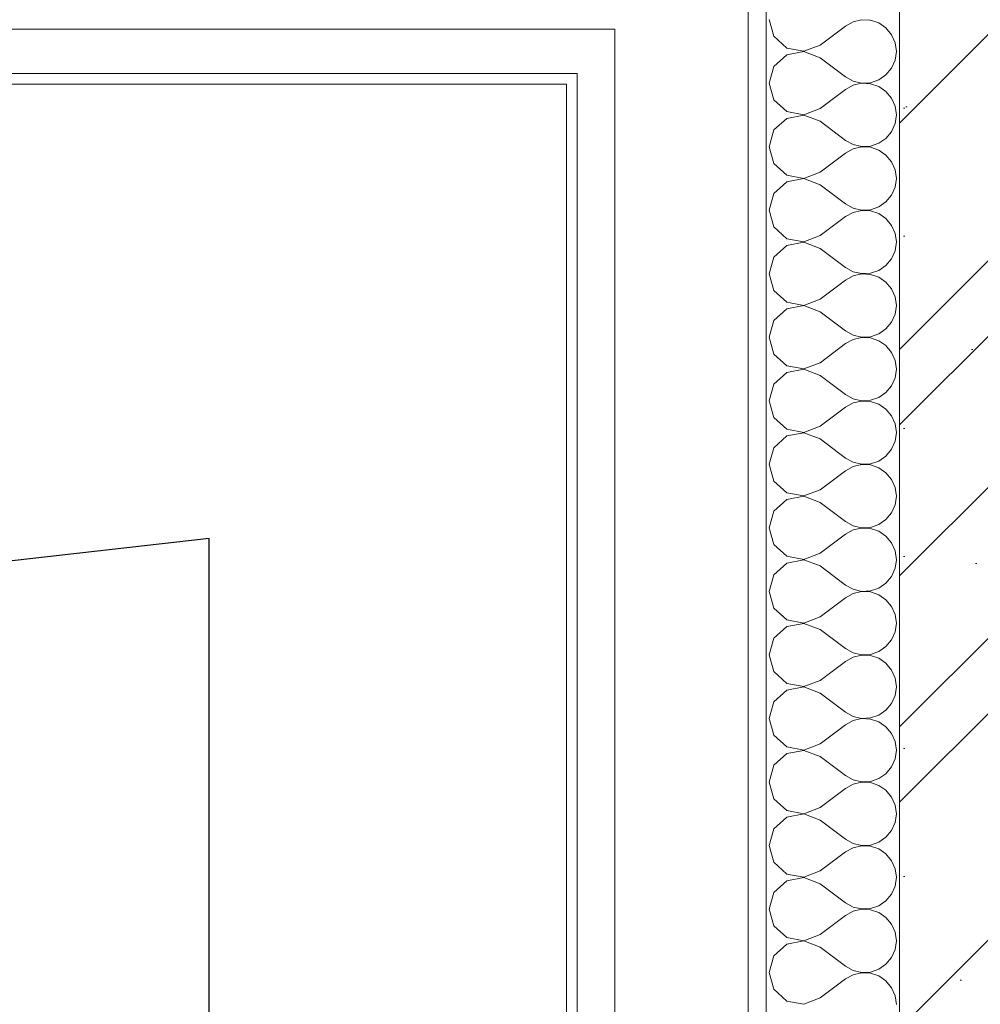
# Model space of a CAD drawing. Header units: millimetres. Extents: x -7244646 to -5701154, y 5723682 to 6071635.
# Tile 24 of 256: x -6398353 to -6397273, y 5744155 to 5745262. Entities that reach past the tile are written whole.
import ezdxf

# ---------------------------------------------------------------- set-up
doc = ezdxf.new("R2010")
doc.units = ezdxf.units.MM
doc.header["$MEASUREMENT"] = 0
doc.set_wipeout_variables(frame=1)
doc.linetypes.add('Wipeout_Contour', pattern=[1000, 0, -1000])
for name, color, linetype, lineweight in [('0_Ном._пера__120', 7, 'Continuous', 0), ('АР-Стены_внутренние_пилоны.АР_Ном._пера__1', 7, 'Continuous', 0), ('АР-Стены_внутренние_пилоны.АР_Ном._пера__120', 7, 'Continuous', 0), ('АР-Стены_Перегородки_межквартирные_200.АР_Ном._пера__1', 7, 'Continuous', 0), ('АР-Стены_Перегородки_межквартирные_200.АР_Ном._пера__120', 7, 'Continuous', 0), ('АР-Чертеж-Размеры.АР_Ном._пера__1', 7, 'Continuous', 0), ('АР-Чертеж-Размеры.АР_Ном._пера__120', 7, 'Continuous', 0), ('АР-Чертеж-Размеры.АР_Ном._пера__141', 7, 'Continuous', 5)]:
    doc.layers.add(name, color=color, linetype=linetype, lineweight=lineweight)
for name, color, linetype in [('АР-Стены_внешние_.АР', 7, 'Continuous'), ('АР-Стены_Перегородки_межквартирные_200.АР', 7, 'Continuous'), ('АР-Чертеж-Размеры.АР', 7, 'Continuous')]:
    doc.layers.add(name, color=color, linetype=linetype)
doc.styles.add('РЎР“Р•РќР•Р\xa0Р\x98Р\xa0_РЎРўР\x98Р›Р¬_2', font='arial.ttf')
doc.dimstyles.new('СГЕНЕРИР_СТИЛЬ__1', dxfattribs={"dimtxt": 500, "dimasz": 237.5, "dimexe": 0.18, "dimexo": 43263.067461, "dimgap": 0, "dimtad": 1, "dimlfac": 0.001, "dimzin": 0, "dimdsep": 46, "dimtxsty": 'РЎР“Р•РќР•Р\xa0Р\x98Р\xa0_РЎРўР\x98Р›Р¬_2', "dimblk": 'ARROWHEAD_6', "dimblk1": 'ARROWHEAD_6', "dimblk2": 'ARROWHEAD_6', "dimcen": 0.09, "dimclrd": 7, "dimclre": 7, "dimclrt": 7, "dimadec": 0, "dimazin": 0, "dimtfac": 1, "dimtdec": 4, "dimtmove": 2, "dimatfit": 3, "dimfxl": 1, "dimtolj": 1, "dimtzin": 0, "dimarcsym": 0})
doc.dimstyles.new('СГЕНЕРИР_СТИЛЬ__11', dxfattribs={"dimtxt": 0.18, "dimasz": 152, "dimexe": 0.18, "dimexo": 0.0625, "dimgap": 0, "dimtad": 0, "dimtih": 1, "dimtoh": 1, "dimdec": 4, "dimzin": 0, "dimdsep": 46, "dimcen": 0.09, "dimadec": 0, "dimazin": 0, "dimtfac": 1, "dimtdec": 4, "dimtmove": 0, "dimatfit": 3, "dimldrblk": 'ARROWHEAD_14', "dimfxl": 1, "dimtolj": 1, "dimtzin": 0, "dimarcsym": 0})
doc.dimstyles.new('СГЕНЕРИР_СТИЛЬ__3', dxfattribs={"dimtxt": 300, "dimasz": 237.5, "dimexe": 0.18, "dimexo": 0.0625, "dimgap": 0, "dimtad": 1, "dimlfac": 0.001, "dimzin": 0, "dimdsep": 46, "dimtxsty": 'РЎР“Р•РќР•Р\xa0Р\x98Р\xa0_РЎРўР\x98Р›Р¬_2', "dimblk": 'ARROWHEAD_6', "dimblk1": 'ARROWHEAD_6', "dimblk2": 'ARROWHEAD_6', "dimcen": 0.09, "dimse1": 1, "dimse2": 1, "dimclrd": 7, "dimclre": 7, "dimclrt": 7, "dimadec": 0, "dimazin": 0, "dimtfac": 1, "dimtdec": 4, "dimtmove": 0, "dimatfit": 3, "dimfxl": 1, "dimtolj": 1, "dimtzin": 0, "dimarcsym": 0})

# ---------------------------------------------------------------- blocks, each defined once
blk = doc.blocks.new('*X24', base_point=(-7387333.1, 5739809.2))
at = {"layer": 'АР-Стены_Перегородки_межквартирные_200.АР_Ном._пера__1', "color": 7, "linetype": 'Continuous', "lineweight": 0}
for p, q in [((-6397510.4, 5745262.6), (-6397505.1, 5745243.8)), ((-6397416.1, 5745260.2), (-6397424.7, 5745255.4)), ((-6397406.5, 5745262.4), (-6397416.1, 5745260.2)), ((-6397396.6, 5745261.9), (-6397406.5, 5745262.4)), ((-6397387.3, 5745258.8), (-6397396.6, 5745261.9)), ((-6397379.2, 5745253.2), (-6397387.3, 5745258.8)), ((-6397453.3, 5745234), (-6397424.7, 5745255.4)), ((-6397372.9, 5745245.6), (-6397379.2, 5745253.2)), ((-6397368.9, 5745236.6), (-6397372.9, 5745245.6)), ((-6397505.1, 5745243.8), (-6397490.7, 5745230.6)), ((-6397471.5, 5745227), (-6397453.3, 5745234)), ((-6397367.5, 5745226.8), (-6397368.9, 5745236.6)), ((-6397490.7, 5745223.1), (-6397505.1, 5745209.9)), ((-6397490.7, 5745230.6), (-6397471.5, 5745227)), ((-6397471.5, 5745226.7), (-6397490.7, 5745223.1)), ((-6397453.3, 5745219.7), (-6397471.5, 5745226.7)), ((-6397368.9, 5745217.1), (-6397367.5, 5745226.8)), ((-6397453.3, 5745219.7), (-6397424.7, 5745198.3)), ((-6397372.9, 5745208.1), (-6397368.9, 5745217.1)), ((-6397505.1, 5745209.9), (-6397510.4, 5745191.1)), ((-6397379.2, 5745200.5), (-6397372.9, 5745208.1)), ((-6397510.4, 5745191.1), (-6397505.1, 5745172.4)), ((-6397424.7, 5745198.3), (-6397416.1, 5745193.5)), ((-6397416.1, 5745193.5), (-6397406.5, 5745191.3)), ((-6397406.5, 5745191), (-6397416.1, 5745188.8)), ((-6397406.5, 5745191.3), (-6397396.6, 5745191.7)), ((-6397396.6, 5745190.5), (-6397406.5, 5745191)), ((-6397396.6, 5745191.7), (-6397387.3, 5745194.9)), ((-6397387.3, 5745187.4), (-6397396.6, 5745190.5)), ((-6397387.3, 5745194.9), (-6397379.2, 5745200.5)), ((-6397453.3, 5745162.6), (-6397424.7, 5745184)), ((-6397416.1, 5745188.8), (-6397424.7, 5745184)), ((-6397379.2, 5745181.8), (-6397387.3, 5745187.4)), ((-6397372.9, 5745174.2), (-6397379.2, 5745181.8)), ((-6397505.1, 5745172.4), (-6397490.7, 5745159.2)), ((-6397368.9, 5745165.2), (-6397372.9, 5745174.2)), ((-6397490.7, 5745159.2), (-6397471.5, 5745155.6)), ((-6397471.5, 5745155.6), (-6397453.3, 5745162.6)), ((-6397367.5, 5745155.4), (-6397368.9, 5745165.2)), ((-6397490.7, 5745151.6), (-6397505.1, 5745138.5)), ((-6397471.5, 5745155.3), (-6397490.7, 5745151.6)), ((-6397453.3, 5745148.3), (-6397471.5, 5745155.3)), ((-6397453.3, 5745148.3), (-6397424.7, 5745126.8)), ((-6397372.9, 5745136.6), (-6397368.9, 5745145.7)), ((-6397368.9, 5745145.7), (-6397367.5, 5745155.4)), ((-6397505.1, 5745138.5), (-6397510.4, 5745119.7)), ((-6397379.2, 5745129.1), (-6397372.9, 5745136.6)), ((-6397424.7, 5745126.8), (-6397416.1, 5745122.1)), ((-6397396.6, 5745120.3), (-6397387.3, 5745123.5)), ((-6397387.3, 5745123.5), (-6397379.2, 5745129.1)), ((-6397510.4, 5745119.7), (-6397505.1, 5745100.9)), ((-6397453.3, 5745091.1), (-6397424.7, 5745112.6)), ((-6397416.1, 5745117.3), (-6397424.7, 5745112.6)), ((-6397416.1, 5745122.1), (-6397406.5, 5745119.8)), ((-6397406.5, 5745119.6), (-6397416.1, 5745117.3)), ((-6397406.5, 5745119.8), (-6397396.6, 5745120.3)), ((-6397396.6, 5745119.1), (-6397406.5, 5745119.6)), ((-6397387.3, 5745115.9), (-6397396.6, 5745119.1)), ((-6397379.2, 5745110.3), (-6397387.3, 5745115.9)), ((-6397372.9, 5745102.8), (-6397379.2, 5745110.3)), ((-6397368.9, 5745093.7), (-6397372.9, 5745102.8)), ((-6397505.1, 5745100.9), (-6397490.7, 5745087.8)), ((-6397471.5, 5745084.1), (-6397453.3, 5745091.1)), ((-6397367.5, 5745084), (-6397368.9, 5745093.7)), ((-6397490.7, 5745080.2), (-6397505.1, 5745067)), ((-6397490.7, 5745087.8), (-6397471.5, 5745084.1)), ((-6397471.5, 5745083.8), (-6397490.7, 5745080.2)), ((-6397453.3, 5745076.8), (-6397471.5, 5745083.8)), ((-6397368.9, 5745074.2), (-6397367.5, 5745084)), ((-6397453.3, 5745076.8), (-6397424.7, 5745055.4)), ((-6397372.9, 5745065.2), (-6397368.9, 5745074.2)), ((-6397505.1, 5745067), (-6397510.4, 5745048.3)), ((-6397387.3, 5745052), (-6397379.2, 5745057.6)), ((-6397379.2, 5745057.6), (-6397372.9, 5745065.2)), ((-6397510.4, 5745048.3), (-6397505.1, 5745029.5)), ((-6397424.7, 5745055.4), (-6397416.1, 5745050.6)), ((-6397416.1, 5745045.9), (-6397424.7, 5745041.1)), ((-6397416.1, 5745050.6), (-6397406.5, 5745048.4)), ((-6397406.5, 5745048.1), (-6397416.1, 5745045.9)), ((-6397406.5, 5745048.4), (-6397396.6, 5745048.9)), ((-6397396.6, 5745047.6), (-6397406.5, 5745048.1)), ((-6397396.6, 5745048.9), (-6397387.3, 5745052)), ((-6397387.3, 5745044.5), (-6397396.6, 5745047.6)), ((-6397453.3, 5745019.7), (-6397424.7, 5745041.1)), ((-6397379.2, 5745038.9), (-6397387.3, 5745044.5)), ((-6397372.9, 5745031.3), (-6397379.2, 5745038.9)), ((-6397505.1, 5745029.5), (-6397490.7, 5745016.3)), ((-6397368.9, 5745022.3), (-6397372.9, 5745031.3)), ((-6397490.7, 5745016.3), (-6397471.5, 5745012.7)), ((-6397471.5, 5745012.7), (-6397453.3, 5745019.7)), ((-6397367.5, 5745012.6), (-6397368.9, 5745022.3)), ((-6397368.9, 5745002.8), (-6397367.5, 5745012.6)), ((-6397490.7, 5745008.8), (-6397505.1, 5744995.6)), ((-6397471.5, 5745012.4), (-6397490.7, 5745008.8)), ((-6397453.3, 5745005.4), (-6397471.5, 5745012.4)), ((-6397453.3, 5745005.4), (-6397424.7, 5744984)), ((-6397372.9, 5744993.8), (-6397368.9, 5745002.8)), ((-6397505.1, 5744995.6), (-6397510.4, 5744976.8)), ((-6397379.2, 5744986.2), (-6397372.9, 5744993.8)), ((-6397424.7, 5744984), (-6397416.1, 5744979.2)), ((-6397396.6, 5744977.5), (-6397387.3, 5744980.6)), ((-6397387.3, 5744980.6), (-6397379.2, 5744986.2)), ((-6397510.4, 5744976.8), (-6397505.1, 5744958.1)), ((-6397453.3, 5744948.3), (-6397424.7, 5744969.7)), ((-6397416.1, 5744974.5), (-6397424.7, 5744969.7)), ((-6397416.1, 5744979.2), (-6397406.5, 5744977)), ((-6397406.5, 5744976.7), (-6397416.1, 5744974.5)), ((-6397406.5, 5744977), (-6397396.6, 5744977.5)), ((-6397396.6, 5744976.2), (-6397406.5, 5744976.7)), ((-6397387.3, 5744973.1), (-6397396.6, 5744976.2)), ((-6397379.2, 5744967.5), (-6397387.3, 5744973.1)), ((-6397505.1, 5744958.1), (-6397490.7, 5744944.9)), ((-6397372.9, 5744959.9), (-6397379.2, 5744967.5)), ((-6397368.9, 5744950.9), (-6397372.9, 5744959.9)), ((-6397471.5, 5744941.3), (-6397453.3, 5744948.3)), ((-6397367.5, 5744941.1), (-6397368.9, 5744950.9)), ((-6397490.7, 5744937.4), (-6397505.1, 5744924.2)), ((-6397490.7, 5744944.9), (-6397471.5, 5744941.3)), ((-6397471.5, 5744941), (-6397490.7, 5744937.4)), ((-6397453.3, 5744934), (-6397471.5, 5744941)), ((-6397368.9, 5744931.4), (-6397367.5, 5744941.1)), ((-6397505.1, 5744924.2), (-6397510.4, 5744905.4)), ((-6397453.3, 5744934), (-6397424.7, 5744912.6)), ((-6397372.9, 5744922.4), (-6397368.9, 5744931.4)), ((-6397387.3, 5744909.2), (-6397379.2, 5744914.8)), ((-6397379.2, 5744914.8), (-6397372.9, 5744922.4)), ((-6397510.4, 5744905.4), (-6397505.1, 5744886.6)), ((-6397424.7, 5744912.6), (-6397416.1, 5744907.8)), ((-6397416.1, 5744903), (-6397424.7, 5744898.3)), ((-6397416.1, 5744907.8), (-6397406.5, 5744905.6)), ((-6397406.5, 5744905.3), (-6397416.1, 5744903)), ((-6397406.5, 5744905.6), (-6397396.6, 5744906)), ((-6397396.6, 5744904.8), (-6397406.5, 5744905.3)), ((-6397396.6, 5744906), (-6397387.3, 5744909.2)), ((-6397387.3, 5744901.6), (-6397396.6, 5744904.8)), ((-6397453.3, 5744876.8), (-6397424.7, 5744898.3)), ((-6397379.2, 5744896.1), (-6397387.3, 5744901.6)), ((-6397372.9, 5744888.5), (-6397379.2, 5744896.1)), ((-6397505.1, 5744886.6), (-6397490.7, 5744873.5)), ((-6397368.9, 5744879.5), (-6397372.9, 5744888.5)), ((-6397490.7, 5744873.5), (-6397471.5, 5744869.8)), ((-6397471.5, 5744869.6), (-6397490.7, 5744865.9)), ((-6397471.5, 5744869.8), (-6397453.3, 5744876.8)), ((-6397453.3, 5744862.6), (-6397471.5, 5744869.6)), ((-6397367.5, 5744869.7), (-6397368.9, 5744879.5)), ((-6397368.9, 5744859.9), (-6397367.5, 5744869.7)), ((-6397490.7, 5744865.9), (-6397505.1, 5744852.8)), ((-6397453.3, 5744862.6), (-6397424.7, 5744841.1)), ((-6397372.9, 5744850.9), (-6397368.9, 5744859.9)), ((-6397505.1, 5744852.8), (-6397510.4, 5744834)), ((-6397379.2, 5744843.3), (-6397372.9, 5744850.9)), ((-6397424.7, 5744841.1), (-6397416.1, 5744836.4)), ((-6397416.1, 5744836.4), (-6397406.5, 5744834.1)), ((-6397396.6, 5744834.6), (-6397387.3, 5744837.8)), ((-6397387.3, 5744837.8), (-6397379.2, 5744843.3)), ((-6397510.4, 5744834), (-6397505.1, 5744815.2)), ((-6397453.3, 5744805.4), (-6397424.7, 5744826.8)), ((-6397416.1, 5744831.6), (-6397424.7, 5744826.8)), ((-6397406.5, 5744833.8), (-6397416.1, 5744831.6)), ((-6397406.5, 5744834.1), (-6397396.6, 5744834.6)), ((-6397396.6, 5744833.4), (-6397406.5, 5744833.8)), ((-6397387.3, 5744830.2), (-6397396.6, 5744833.4)), ((-6397379.2, 5744824.6), (-6397387.3, 5744830.2)), ((-6397372.9, 5744817), (-6397379.2, 5744824.6)), ((-6397505.1, 5744815.2), (-6397490.7, 5744802)), ((-6397368.9, 5744808), (-6397372.9, 5744817)), ((-6397471.5, 5744798.4), (-6397453.3, 5744805.4)), ((-6397367.5, 5744798.3), (-6397368.9, 5744808)), ((-6397490.7, 5744794.5), (-6397505.1, 5744781.3)), ((-6397490.7, 5744802), (-6397471.5, 5744798.4)), ((-6397471.5, 5744798.1), (-6397490.7, 5744794.5)), ((-6397453.3, 5744791.1), (-6397471.5, 5744798.1)), ((-6397453.3, 5744791.1), (-6397424.7, 5744769.7)), ((-6397368.9, 5744788.5), (-6397367.5, 5744798.3)), ((-6397505.1, 5744781.3), (-6397510.4, 5744762.6)), ((-6397372.9, 5744779.5), (-6397368.9, 5744788.5)), ((-6397424.7, 5744769.7), (-6397416.1, 5744764.9)), ((-6397387.3, 5744766.3), (-6397379.2, 5744771.9)), ((-6397379.2, 5744771.9), (-6397372.9, 5744779.5)), ((-6397510.4, 5744762.6), (-6397505.1, 5744743.8)), ((-6397416.1, 5744760.2), (-6397424.7, 5744755.4)), ((-6397416.1, 5744764.9), (-6397406.5, 5744762.7)), ((-6397406.5, 5744762.4), (-6397416.1, 5744760.2)), ((-6397406.5, 5744762.7), (-6397396.6, 5744763.2)), ((-6397396.6, 5744761.9), (-6397406.5, 5744762.4)), ((-6397396.6, 5744763.2), (-6397387.3, 5744766.3)), ((-6397387.3, 5744758.8), (-6397396.6, 5744761.9)), ((-6397379.2, 5744753.2), (-6397387.3, 5744758.8)), ((-6397453.3, 5744734), (-6397424.7, 5744755.4)), ((-6397372.9, 5744745.6), (-6397379.2, 5744753.2)), ((-6397505.1, 5744743.8), (-6397490.7, 5744730.6)), ((-6397368.9, 5744736.6), (-6397372.9, 5744745.6)), ((-6397367.5, 5744726.8), (-6397368.9, 5744736.6)), ((-6397490.7, 5744730.6), (-6397471.5, 5744727)), ((-6397471.5, 5744726.7), (-6397490.7, 5744723.1)), ((-6397471.5, 5744727), (-6397453.3, 5744734)), ((-6397453.3, 5744719.7), (-6397471.5, 5744726.7)), ((-6397368.9, 5744717.1), (-6397367.5, 5744726.8)), ((-6397490.7, 5744723.1), (-6397505.1, 5744709.9)), ((-6397453.3, 5744719.7), (-6397424.7, 5744698.3)), ((-6397372.9, 5744708.1), (-6397368.9, 5744717.1)), ((-6397505.1, 5744709.9), (-6397510.4, 5744691.1)), ((-6397379.2, 5744700.5), (-6397372.9, 5744708.1)), ((-6397424.7, 5744698.3), (-6397416.1, 5744693.5)), ((-6397416.1, 5744693.5), (-6397406.5, 5744691.3)), ((-6397406.5, 5744691.3), (-6397396.6, 5744691.7)), ((-6397396.6, 5744691.7), (-6397387.3, 5744694.9)), ((-6397387.3, 5744694.9), (-6397379.2, 5744700.5)), ((-6397510.4, 5744691.1), (-6397505.1, 5744672.4)), ((-6397453.3, 5744662.6), (-6397424.7, 5744684)), ((-6397416.1, 5744688.8), (-6397424.7, 5744684)), ((-6397406.5, 5744691), (-6397416.1, 5744688.8)), ((-6397396.6, 5744690.5), (-6397406.5, 5744691)), ((-6397387.3, 5744687.4), (-6397396.6, 5744690.5)), ((-6397379.2, 5744681.8), (-6397387.3, 5744687.4)), ((-6397372.9, 5744674.2), (-6397379.2, 5744681.8)), ((-6397505.1, 5744672.4), (-6397490.7, 5744659.2)), ((-6397368.9, 5744665.2), (-6397372.9, 5744674.2)), ((-6397490.7, 5744659.2), (-6397471.5, 5744655.6)), ((-6397471.5, 5744655.6), (-6397453.3, 5744662.6)), ((-6397367.5, 5744655.4), (-6397368.9, 5744665.2)), ((-6397490.7, 5744651.6), (-6397505.1, 5744638.5)), ((-6397471.5, 5744655.3), (-6397490.7, 5744651.6)), ((-6397453.3, 5744648.3), (-6397471.5, 5744655.3)), ((-6397453.3, 5744648.3), (-6397424.7, 5744626.8)), ((-6397368.9, 5744645.7), (-6397367.5, 5744655.4)), ((-6397505.1, 5744638.5), (-6397510.4, 5744619.7)), ((-6397379.2, 5744629.1), (-6397372.9, 5744636.6)), ((-6397372.9, 5744636.6), (-6397368.9, 5744645.7)), ((-6397424.7, 5744626.8), (-6397416.1, 5744622.1)), ((-6397387.3, 5744623.5), (-6397379.2, 5744629.1)), ((-6397510.4, 5744619.7), (-6397505.1, 5744600.9)), ((-6397416.1, 5744617.3), (-6397424.7, 5744612.6)), ((-6397416.1, 5744622.1), (-6397406.5, 5744619.8)), ((-6397406.5, 5744619.6), (-6397416.1, 5744617.3)), ((-6397406.5, 5744619.8), (-6397396.6, 5744620.3)), ((-6397396.6, 5744619.1), (-6397406.5, 5744619.6)), ((-6397396.6, 5744620.3), (-6397387.3, 5744623.5)), ((-6397387.3, 5744615.9), (-6397396.6, 5744619.1)), ((-6397379.2, 5744610.3), (-6397387.3, 5744615.9)), ((-6397453.3, 5744591.1), (-6397424.7, 5744612.6)), ((-6397372.9, 5744602.8), (-6397379.2, 5744610.3)), ((-6397505.1, 5744600.9), (-6397490.7, 5744587.8)), ((-6397368.9, 5744593.7), (-6397372.9, 5744602.8)), ((-6397367.5, 5744584), (-6397368.9, 5744593.7)), ((-6397490.7, 5744587.8), (-6397471.5, 5744584.1)), ((-6397471.5, 5744583.8), (-6397490.7, 5744580.2)), ((-6397471.5, 5744584.1), (-6397453.3, 5744591.1)), ((-6397453.3, 5744576.8), (-6397471.5, 5744583.8)), ((-6397368.9, 5744574.2), (-6397367.5, 5744584)), ((-6397490.7, 5744580.2), (-6397505.1, 5744567)), ((-6397453.3, 5744576.8), (-6397424.7, 5744555.4)), ((-6397372.9, 5744565.2), (-6397368.9, 5744574.2)), ((-6397505.1, 5744567), (-6397510.4, 5744548.3)), ((-6397379.2, 5744557.6), (-6397372.9, 5744565.2)), ((-6397510.4, 5744548.3), (-6397505.1, 5744529.5)), ((-6397424.7, 5744555.4), (-6397416.1, 5744550.6)), ((-6397416.1, 5744550.6), (-6397406.5, 5744548.4)), ((-6397406.5, 5744548.1), (-6397416.1, 5744545.9)), ((-6397406.5, 5744548.4), (-6397396.6, 5744548.9)), ((-6397396.6, 5744547.6), (-6397406.5, 5744548.1)), ((-6397396.6, 5744548.9), (-6397387.3, 5744552)), ((-6397387.3, 5744544.5), (-6397396.6, 5744547.6)), ((-6397387.3, 5744552), (-6397379.2, 5744557.6)), ((-6397453.3, 5744519.7), (-6397424.7, 5744541.1)), ((-6397416.1, 5744545.9), (-6397424.7, 5744541.1)), ((-6397379.2, 5744538.9), (-6397387.3, 5744544.5)), ((-6397372.9, 5744531.3), (-6397379.2, 5744538.9)), ((-6397505.1, 5744529.5), (-6397490.7, 5744516.3)), ((-6397368.9, 5744522.3), (-6397372.9, 5744531.3)), ((-6397490.7, 5744516.3), (-6397471.5, 5744512.7)), ((-6397471.5, 5744512.7), (-6397453.3, 5744519.7)), ((-6397367.5, 5744512.6), (-6397368.9, 5744522.3)), ((-6397490.7, 5744508.8), (-6397505.1, 5744495.6)), ((-6397471.5, 5744512.4), (-6397490.7, 5744508.8)), ((-6397453.3, 5744505.4), (-6397471.5, 5744512.4)), ((-6397453.3, 5744505.4), (-6397424.7, 5744484)), ((-6397368.9, 5744502.8), (-6397367.5, 5744512.6)), ((-6397505.1, 5744495.6), (-6397510.4, 5744476.8)), ((-6397379.2, 5744486.2), (-6397372.9, 5744493.8)), ((-6397372.9, 5744493.8), (-6397368.9, 5744502.8)), ((-6397424.7, 5744484), (-6397416.1, 5744479.2)), ((-6397387.3, 5744480.6), (-6397379.2, 5744486.2)), ((-6397510.4, 5744476.8), (-6397505.1, 5744458.1)), ((-6397416.1, 5744474.5), (-6397424.7, 5744469.7)), ((-6397416.1, 5744479.2), (-6397406.5, 5744477)), ((-6397406.5, 5744476.7), (-6397416.1, 5744474.5)), ((-6397406.5, 5744477), (-6397396.6, 5744477.5)), ((-6397396.6, 5744476.2), (-6397406.5, 5744476.7)), ((-6397396.6, 5744477.5), (-6397387.3, 5744480.6)), ((-6397387.3, 5744473.1), (-6397396.6, 5744476.2)), ((-6397379.2, 5744467.5), (-6397387.3, 5744473.1)), ((-6397453.3, 5744448.3), (-6397424.7, 5744469.7)), ((-6397372.9, 5744459.9), (-6397379.2, 5744467.5)), ((-6397368.9, 5744450.9), (-6397372.9, 5744459.9)), ((-6397505.1, 5744458.1), (-6397490.7, 5744444.9)), ((-6397471.5, 5744441.3), (-6397453.3, 5744448.3)), ((-6397367.5, 5744441.1), (-6397368.9, 5744450.9)), ((-6397490.7, 5744437.4), (-6397505.1, 5744424.2)), ((-6397490.7, 5744444.9), (-6397471.5, 5744441.3)), ((-6397471.5, 5744441), (-6397490.7, 5744437.4)), ((-6397453.3, 5744434), (-6397471.5, 5744441)), ((-6397368.9, 5744431.4), (-6397367.5, 5744441.1)), ((-6397453.3, 5744434), (-6397424.7, 5744412.6)), ((-6397372.9, 5744422.4), (-6397368.9, 5744431.4)), ((-6397505.1, 5744424.2), (-6397510.4, 5744405.4)), ((-6397387.3, 5744409.2), (-6397379.2, 5744414.8)), ((-6397379.2, 5744414.8), (-6397372.9, 5744422.4)), ((-6397510.4, 5744405.4), (-6397505.1, 5744386.6)), ((-6397424.7, 5744412.6), (-6397416.1, 5744407.8)), ((-6397416.1, 5744407.8), (-6397406.5, 5744405.6)), ((-6397406.5, 5744405.3), (-6397416.1, 5744403)), ((-6397406.5, 5744405.6), (-6397396.6, 5744406)), ((-6397396.6, 5744404.8), (-6397406.5, 5744405.3)), ((-6397396.6, 5744406), (-6397387.3, 5744409.2)), ((-6397387.3, 5744401.6), (-6397396.6, 5744404.8)), ((-6397453.3, 5744376.8), (-6397424.7, 5744398.3)), ((-6397416.1, 5744403), (-6397424.7, 5744398.3)), ((-6397379.2, 5744396.1), (-6397387.3, 5744401.6)), ((-6397372.9, 5744388.5), (-6397379.2, 5744396.1)), ((-6397505.1, 5744386.6), (-6397490.7, 5744373.5)), ((-6397368.9, 5744379.5), (-6397372.9, 5744388.5)), ((-6397490.7, 5744373.5), (-6397471.5, 5744369.8)), ((-6397471.5, 5744369.8), (-6397453.3, 5744376.8)), ((-6397367.5, 5744369.7), (-6397368.9, 5744379.5)), ((-6397490.7, 5744365.9), (-6397505.1, 5744352.8)), ((-6397471.5, 5744369.6), (-6397490.7, 5744365.9)), ((-6397453.3, 5744362.6), (-6397471.5, 5744369.6)), ((-6397453.3, 5744362.6), (-6397424.7, 5744341.1)), ((-6397372.9, 5744350.9), (-6397368.9, 5744359.9)), ((-6397368.9, 5744359.9), (-6397367.5, 5744369.7)), ((-6397505.1, 5744352.8), (-6397510.4, 5744334)), ((-6397379.2, 5744343.3), (-6397372.9, 5744350.9)), ((-6397424.7, 5744341.1), (-6397416.1, 5744336.4)), ((-6397396.6, 5744334.6), (-6397387.3, 5744337.8)), ((-6397387.3, 5744337.8), (-6397379.2, 5744343.3)), ((-6397510.4, 5744334), (-6397505.1, 5744315.2)), ((-6397453.3, 5744305.4), (-6397424.7, 5744326.8)), ((-6397416.1, 5744331.6), (-6397424.7, 5744326.8)), ((-6397416.1, 5744336.4), (-6397406.5, 5744334.1)), ((-6397406.5, 5744333.8), (-6397416.1, 5744331.6)), ((-6397406.5, 5744334.1), (-6397396.6, 5744334.6)), ((-6397396.6, 5744333.4), (-6397406.5, 5744333.8)), ((-6397387.3, 5744330.2), (-6397396.6, 5744333.4)), ((-6397379.2, 5744324.6), (-6397387.3, 5744330.2)), ((-6397505.1, 5744315.2), (-6397490.7, 5744302)), ((-6397372.9, 5744317), (-6397379.2, 5744324.6)), ((-6397368.9, 5744308), (-6397372.9, 5744317)), ((-6397471.5, 5744298.4), (-6397453.3, 5744305.4)), ((-6397367.5, 5744298.3), (-6397368.9, 5744308)), ((-6397490.7, 5744294.5), (-6397505.1, 5744281.3)), ((-6397490.7, 5744302), (-6397471.5, 5744298.4)), ((-6397471.5, 5744298.1), (-6397490.7, 5744294.5)), ((-6397453.3, 5744291.1), (-6397471.5, 5744298.1)), ((-6397368.9, 5744288.5), (-6397367.5, 5744298.3)), ((-6397453.3, 5744291.1), (-6397424.7, 5744269.7)), ((-6397372.9, 5744279.5), (-6397368.9, 5744288.5)), ((-6397505.1, 5744281.3), (-6397510.4, 5744262.6)), ((-6397387.3, 5744266.3), (-6397379.2, 5744271.9)), ((-6397379.2, 5744271.9), (-6397372.9, 5744279.5)), ((-6397510.4, 5744262.6), (-6397505.1, 5744243.8)), ((-6397424.7, 5744269.7), (-6397416.1, 5744264.9)), ((-6397416.1, 5744260.2), (-6397424.7, 5744255.4)), ((-6397416.1, 5744264.9), (-6397406.5, 5744262.7)), ((-6397406.5, 5744262.4), (-6397416.1, 5744260.2)), ((-6397406.5, 5744262.7), (-6397396.6, 5744263.2)), ((-6397396.6, 5744261.9), (-6397406.5, 5744262.4)), ((-6397396.6, 5744263.2), (-6397387.3, 5744266.3)), ((-6397387.3, 5744258.8), (-6397396.6, 5744261.9)), ((-6397453.3, 5744234), (-6397424.7, 5744255.4)), ((-6397379.2, 5744253.2), (-6397387.3, 5744258.8)), ((-6397372.9, 5744245.6), (-6397379.2, 5744253.2)), ((-6397505.1, 5744243.8), (-6397490.7, 5744230.6)), ((-6397368.9, 5744236.6), (-6397372.9, 5744245.6)), ((-6397490.7, 5744230.6), (-6397471.5, 5744227)), ((-6397471.5, 5744226.7), (-6397490.7, 5744223.1)), ((-6397471.5, 5744227), (-6397453.3, 5744234)), ((-6397453.3, 5744219.7), (-6397471.5, 5744226.7)), ((-6397367.5, 5744226.8), (-6397368.9, 5744236.6)), ((-6397368.9, 5744217.1), (-6397367.5, 5744226.8)), ((-6397490.7, 5744223.1), (-6397505.1, 5744209.9)), ((-6397453.3, 5744219.7), (-6397424.7, 5744198.3)), ((-6397372.9, 5744208.1), (-6397368.9, 5744217.1)), ((-6397505.1, 5744209.9), (-6397510.4, 5744191.1)), ((-6397379.2, 5744200.5), (-6397372.9, 5744208.1)), ((-6397424.7, 5744198.3), (-6397416.1, 5744193.5)), ((-6397416.1, 5744193.5), (-6397406.5, 5744191.3)), ((-6397396.6, 5744191.7), (-6397387.3, 5744194.9)), ((-6397387.3, 5744194.9), (-6397379.2, 5744200.5)), ((-6397510.4, 5744191.1), (-6397505.1, 5744172.4)), ((-6397453.3, 5744162.6), (-6397424.7, 5744184)), ((-6397416.1, 5744188.8), (-6397424.7, 5744184)), ((-6397406.5, 5744191), (-6397416.1, 5744188.8)), ((-6397406.5, 5744191.3), (-6397396.6, 5744191.7)), ((-6397396.6, 5744190.5), (-6397406.5, 5744191)), ((-6397387.3, 5744187.4), (-6397396.6, 5744190.5)), ((-6397379.2, 5744181.8), (-6397387.3, 5744187.4)), ((-6397505.1, 5744172.4), (-6397490.7, 5744159.2)), ((-6397372.9, 5744174.2), (-6397379.2, 5744181.8)), ((-6397368.9, 5744165.2), (-6397372.9, 5744174.2)), ((-6397471.5, 5744155.6), (-6397453.3, 5744162.6)), ((-6397367.5, 5744155.4), (-6397368.9, 5744165.2)), ((-6397490.7, 5744159.2), (-6397471.5, 5744155.6))]:
    blk.add_line(p, q, dxfattribs=at)
blk = doc.blocks.new('Штриховка_7_3', base_point=(-7387333.1, 5739809.2))
at = {"layer": 'АР-Стены_Перегородки_межквартирные_200.АР_Ном._пера__1', "color": 7, "linetype": 'Continuous', "lineweight": 0}
blk.add_blockref('*X24', (-7387333.1, 5739809.2), dxfattribs=at)
blk = doc.blocks.new('*D52', base_point=(-7387333.1, 5739809.2))
at = {"layer": 'АР-Чертеж-Размеры.АР_Ном._пера__1', "color": 7, "linetype": 'Continuous', "lineweight": 0, "transparency": 16777216}
for p, q in [((-6411439.3, 5858499.2), (-6411439.3, 5858686.7)), ((-6411314.3, 5858374.2), (-6411564.3, 5858624.2)), ((-6388218.7, 5858499.2), (-6411673.7, 5858499.2)), ((-6411439.3, 5738589.2), (-6411439.3, 5858499.2)), ((-6411564.3, 5738714.2), (-6411314.3, 5738464.2)), ((-6411204.9, 5738589.2), (-6411673.7, 5738589.2)), ((-6411439.3, 5738401.7), (-6411439.3, 5738589.2))]:
    blk.add_line(p, q, dxfattribs=at)
at = {"layer": 'АР-Чертеж-Размеры.АР_Ном._пера__1', "color": 7, "lineweight": 0, "transparency": 16777216, "insert": (-6411889.3, 5853972.3), "char_height": 500, "attachment_point": 7, "rotation": 90, "style": 'РЎР“Р•РќР•Р\xa0Р\x98Р\xa0_РЎРўР\x98Р›Р¬_2'}
blk.add_mtext('\\A1;{\\pql;\\fArial|b0|i0|c204|p0;\\W1.000000;119,91}', dxfattribs=at)
blk = doc.blocks.new('ARROWHEAD_6')
at = {"color": 0, "linetype": 'Continuous', "lineweight": 0}
for p, q in [((-0.5, -0.5), (0.5, 0.5)), ((0, 0), (-1, 0))]:
    blk.add_line(p, q, dxfattribs=at)
blk = doc.blocks.new('*D77', base_point=(-7387333.1, 5739809.2))
at = {"layer": 'АР-Чертеж-Размеры.АР_Ном._пера__1', "color": 7, "linetype": 'Continuous', "lineweight": 0, "transparency": 16777216}
for p, q in [((-6398614.7, 5746409.2), (-6398614.7, 5746596.7)), ((-6398380.3, 5746409.2), (-6398849, 5746409.2)), ((-6398614.7, 5743109), (-6398614.7, 5746409.2)), ((-6398380.3, 5743109), (-6398849, 5743109))]:
    blk.add_line(p, q, dxfattribs=at)
at = {"layer": 'АР-Чертеж-Размеры.АР_Ном._пера__141', "color": 7, "linetype": 'Continuous', "lineweight": 5, "transparency": 16777216}
for p, q in [((-6398489.7, 5746284.2), (-6398739.7, 5746534.2)), ((-6398739.7, 5743234), (-6398489.7, 5742984))]:
    blk.add_line(p, q, dxfattribs=at)
at = {"layer": 'АР-Чертеж-Размеры.АР_Ном._пера__120', "color": 7, "lineweight": 0, "transparency": 16777216, "char_height": 300, "attachment_point": 7, "rotation": 90, "style": 'РЎР“Р•РќР•Р\xa0Р\x98Р\xa0_РЎРўР\x98Р›Р¬_2'}
for s, insert in [('\\A1;{\\pql;\\fArial|b0|i0|c204|p0;\\W1.000000;3,30}', (-6398674.7, 5744358.7)), ('\\A1;{\\pql;\\fArial|b0|i0|c204|p0;\\W1.000000;0,40}', (-6398674.7, 5743234))]:
    blk.add_mtext(s, dxfattribs=dict(at, insert=insert))
blk = doc.blocks.new('ARROWHEAD_14')
at = {"color": 0, "linetype": 'Continuous', "lineweight": 0}
blk.add_line((0, 0), (-1, 0), dxfattribs=at)
at = {"color": 0, "linetype": 'Continuous', "lineweight": 0, "flags": 128}
blk.add_lwpolyline([(-0.9093, 0.525), (0, 0), (-0.9093, -0.525)], dxfattribs=at)

msp = doc.modelspace()

# ---------------------------------------------------------------- linework, layer by layer
at = {"layer": 'АР-Стены_Перегородки_межквартирные_200.АР_Ном._пера__120', "color": 7, "linetype": 'Continuous', "lineweight": 0}
msp.add_line((-6397513.975, 5746509.18), (-6397513.975, 5743059.005), dxfattribs=at)
msp.add_lwpolyline([(-6397533.975, 5746509.18), (-6397533.975, 5743059.005)], dxfattribs=at)

# ---------------------------------------------------------------- wipeouts: each hides what was drawn before it
at = {"color": 254, "linetype": 'Wipeout_Contour', "lineweight": 0, "ltscale": 34394402.613886}
msp.add_wipeout([(-6397397.296, 5745481.68), (-6397397.432, 5745481.68), (-6397397.432, 5745252.005), (-6397397.296, 5745252.005)], dxfattribs=at).dxf.layer = 'АР-Стены_внешние_.АР'
at = {"color": 254, "linetype": 'Wipeout_Contour', "lineweight": 0, "ltscale": 42996886.07051651}
msp.add_wipeout([(-6399171.403, 5745202.005), (-6399171.403, 5745201.79), (-6399159.619, 5745190.005), (-6397738.383, 5745190.005), (-6397726.384, 5745202.005)], dxfattribs=at).dxf.layer = 'АР-Стены_Перегородки_межквартирные_200.АР'

# ---------------------------------------------------------------- next in the draw order: wipeouts: each hides what was drawn before it
at = {"color": 254, "linetype": 'Wipeout_Contour', "lineweight": 0, "ltscale": 34394402.94427656}
msp.add_wipeout([(-6397397.296, 5745252.005), (-6397363.975, 5745252.005), (-6397363.975, 5745519.181), (-6397397.296, 5745519.181)], dxfattribs=at).dxf.layer = 'АР-Стены_внешние_.АР'
at = {"color": 254, "linetype": 'Wipeout_Contour', "lineweight": 0, "ltscale": 42995896.49097905}
msp.add_wipeout([(-6399221.399, 5745252.005), (-6399171.403, 5745202.005), (-6397726.168, 5745202.005), (-6397683.975, 5745244.201), (-6397683.975, 5745252.005)], dxfattribs=at).dxf.layer = 'АР-Стены_Перегородки_межквартирные_200.АР'
at = {"color": 254, "linetype": 'Wipeout_Contour', "lineweight": 0, "ltscale": 34392164.77698676}
msp.add_wipeout([(-6397738.667, 5745190.005), (-6397738.667, 5743109.005), (-6397738.383, 5743109.005), (-6397738.383, 5745190.005)], dxfattribs=at).dxf.layer = 'АР-Стены_Перегородки_межквартирные_200.АР'

# ---------------------------------------------------------------- next in the draw order: hatches: boundary and pattern name
at = {"layer": 'АР-Стены_внутренние_пилоны.АР_Ном._пера__1', "linetype": 'Continuous', "lineweight": 0}
h = msp.add_hatch(dxfattribs=at)
h.set_pattern_fill('БЛОКИ_БЕТОННЫЕ_ЭФФЕКТИВН_7A', style=0, pattern_type=2)
h.set_pattern_definition([(45, (-7387333.12, 5739809.18), (-127.279217, 127.279217), [])])
h.paths.add_polyline_path([(-6397163.975, 5742959.005), (-6397163.975, 5746709.18), (-6397363.975, 5746709.18), (-6397363.975, 5742959.005)])
at = {"layer": 'АР-Стены_Перегородки_межквартирные_200.АР_Ном._пера__1', "linetype": 'Continuous', "lineweight": 0}
h = msp.add_hatch(dxfattribs=at)
h.set_pattern_fill('БУТ__50__0003', style=0, pattern_type=2)
h.set_pattern_definition([(45, (-7387333.12, 5739809.18), (-169.70563, 169.70563), []), (90, (-7387502.82, 5739978.89), (-216, 0), [0, -144, 0, -216]), (155, (-7387333.12, 5740148.6), (91.285545, 195.76248), [0, -105.6, 0, -182.4])])
h.paths.add_polyline_path([(-6397223.975, 5743109.005), (-6397223.975, 5746509.18), (-6397363.975, 5746509.18), (-6397363.975, 5743109.005)])

# ---------------------------------------------------------------- next in the draw order: linework, layer by layer
at = {"layer": 'АР-Стены_внутренние_пилоны.АР_Ном._пера__120', "color": 7, "linetype": 'Continuous', "lineweight": 5, "flags": 128}
msp.add_lwpolyline([(-6397163.975, 5742959.005), (-6397163.975, 5746709.18), (-6397363.975, 5746709.18), (-6397363.975, 5742959.005)], close=True, dxfattribs=at)
at = {"layer": 'АР-Стены_Перегородки_межквартирные_200.АР_Ном._пера__120', "color": 7, "linetype": 'Continuous', "lineweight": 5}
msp.add_line((-6397363.975, 5746509.18), (-6397363.975, 5743109.005), dxfattribs=at)
at = {"layer": 'АР-Стены_Перегородки_межквартирные_200.АР_Ном._пера__120', "color": 7, "linetype": 'Continuous', "lineweight": 0}
msp.add_line((-6397683.975, 5745252.005), (-6399221.399, 5745252.005), dxfattribs=at)
msp.add_lwpolyline([(-6397363.975, 5743635.304), (-6397363.975, 5746709.18)], dxfattribs=at)

# ---------------------------------------------------------------- next in the draw order: block references
at = {"layer": 'АР-Стены_Перегородки_межквартирные_200.АР_Ном._пера__1', "color": 7, "linetype": 'Continuous', "lineweight": 0}
msp.add_blockref('Штриховка_7_3', (-7387333.115, 5739809.18), dxfattribs=at)

# ---------------------------------------------------------------- next in the draw order: wipeouts: each hides what was drawn before it
at = {"color": 254, "linetype": 'Wipeout_Contour', "lineweight": 0, "ltscale": 34392154.51111239}
msp.add_wipeout([(-6397738.383, 5745190.005), (-6397738.383, 5743109.005), (-6397726.384, 5743109.005), (-6397726.384, 5745202.005)], dxfattribs=at).dxf.layer = 'АР-Стены_Перегородки_межквартирные_200.АР'

# ---------------------------------------------------------------- next in the draw order: wipeouts: each hides what was drawn before it
at = {"color": 254, "linetype": 'Wipeout_Contour', "lineweight": 0, "ltscale": 34394279.09844086}
msp.add_wipeout([(-6399159.335, 5745190.005), (-6399159.335, 5743109.005), (-6397738.383, 5743109.005), (-6397738.383, 5745190.005)], dxfattribs=at).dxf.layer = 'АР-Стены_внешние_.АР'
at = {"color": 254, "linetype": 'Wipeout_Contour', "lineweight": 0, "ltscale": 34392144.35462499}
msp.add_wipeout([(-6397726.384, 5745202.005), (-6397726.384, 5743109.005), (-6397726.168, 5743109.005), (-6397726.168, 5745202.005)], dxfattribs=at).dxf.layer = 'АР-Стены_Перегородки_межквартирные_200.АР'

# ---------------------------------------------------------------- next in the draw order: linework, layer by layer
at = {"layer": 'АР-Стены_Перегородки_межквартирные_200.АР_Ном._пера__120', "color": 7, "linetype": 'Continuous', "lineweight": 0}
for p, q in [((-6399159.619, 5745190.005), (-6397738.383, 5745190.005)), ((-6397738.383, 5745190.005), (-6397738.383, 5743109.005))]:
    msp.add_line(p, q, dxfattribs=at)

# ---------------------------------------------------------------- next in the draw order: leaders
at = {"layer": '0_Ном._пера__120', "color": 7, "linetype": 'Continuous', "lineweight": 0, "annotation_type": 0, "has_hookline": 1, "hookline_direction": 1, "text_width": 1417.403}
msp.add_leader([(-6398139.971, 5743109.005), (-6398139.971, 5744679.363), (-6399705.026, 5744500.939)], dimstyle='СГЕНЕРИР_СТИЛЬ__11', dxfattribs=at)

# ---------------------------------------------------------------- next in the draw order: wipeouts: each hides what was drawn before it
at = {"color": 254, "linetype": 'Wipeout_Contour', "lineweight": 0, "ltscale": 34392109.42206798}
msp.add_wipeout([(-6397726.168, 5743109.005), (-6397683.975, 5743109.005), (-6397683.975, 5745244.201), (-6397726.168, 5745202.005)], dxfattribs=at).dxf.layer = 'АР-Стены_Перегородки_межквартирные_200.АР'

# ---------------------------------------------------------------- next in the draw order: linework, layer by layer
at = {"layer": 'АР-Стены_Перегородки_межквартирные_200.АР_Ном._пера__120', "color": 7, "linetype": 'Continuous', "lineweight": 0}
for p, q in [((-6397683.975, 5745252.005), (-6397683.975, 5743109.005)), ((-6399171.403, 5745202.005), (-6397726.168, 5745202.005)), ((-6397726.384, 5745202.005), (-6397726.384, 5743109.005)), ((-6397726.168, 5745202.005), (-6397726.168, 5743109.005))]:
    msp.add_line(p, q, dxfattribs=at)

# ---------------------------------------------------------------- next in the draw order: dimensions: what is measured, and where the dimension line sits
at = {"layer": 'АР-Чертеж-Размеры.АР', "color": 7, "linetype": 'Continuous', "lineweight": 0}
for base, p1, p2, dimstyle, picture, middle in [((-6411439.299, 5858499.18), (-6410669.971, 5738589.18), (-6383892.346, 5858499.18), 'СГЕНЕРИР_СТИЛЬ__1', '*D52', (-6412139.299, 5855000.125)), ((-6398614.657, 5746409.18), (-6717186.874, 5743109.005), (-6397533.975, 5746409.18), 'СГЕНЕРИР_СТИЛЬ__3', '*D77', (-6398824.657, 5744747.087))]:
    dim = msp.add_linear_dim(base=base, p1=p1, p2=p2, angle=90, dimstyle=dimstyle, dxfattribs=at)
    dim.commit()
    dim.dimension.update_dxf_attribs({"geometry": picture, "text_midpoint": middle, "dimtype": 160, "text_rotation": 90})

doc.saveas('drawing.dxf')
